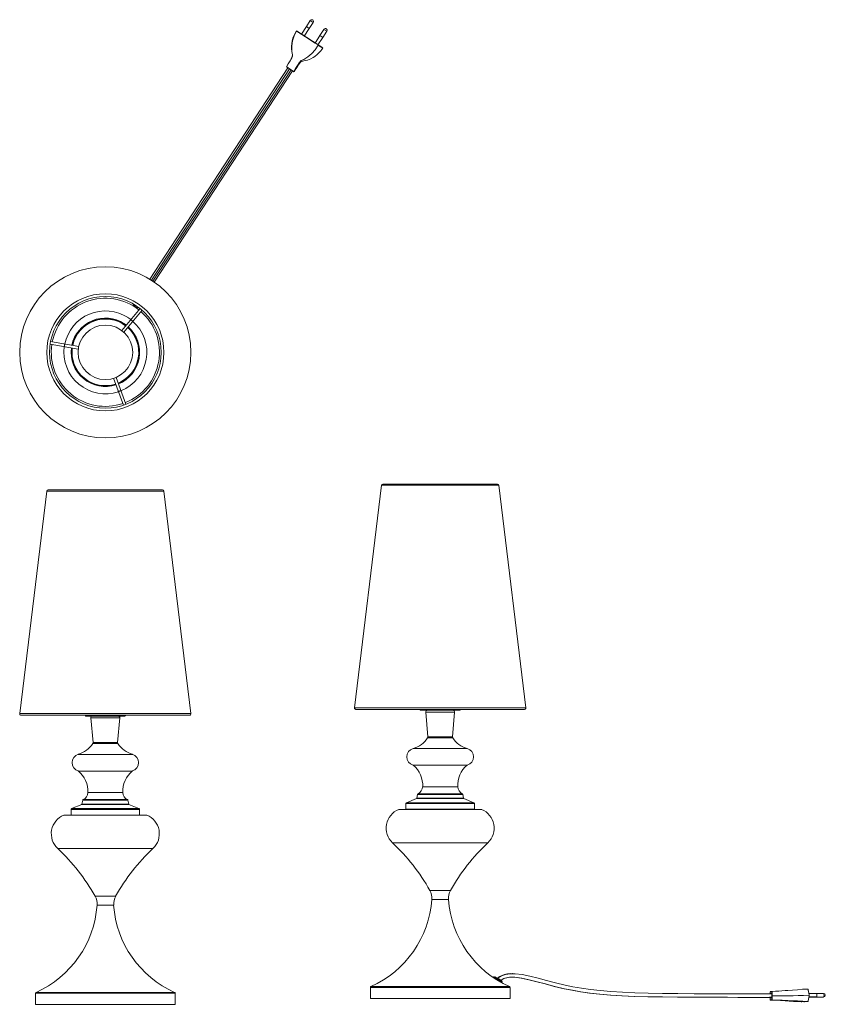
# Model space of a CAD drawing. Header units: millimetres. Extents: x -132 to 761, y -374 to 718.
import ezdxf

# ---------------------------------------------------------------- set-up
doc = ezdxf.new("R2010")
doc.units = ezdxf.units.MM

msp = doc.modelspace()

# ---------------------------------------------------------------- linework, layer by layer
at = {"color": 7, "linetype": 'Continuous', "lineweight": 15}
for p, q in [((185.6, 710.8), (180.1, 702.4)), ((190, 717.6), (185.6, 710.8)), ((188.8, 708.6), (185.6, 710.8)), ((188.8, 708.6), (193.3, 715.4)), ((192.6, 718.1), (192.7, 718)), ((174.6, 705.9), (174.2, 705.2)), ((174.8, 705.9), (203.7, 687)), ((174.8, 705.7), (174.8, 705.7)), ((183.3, 700.3), (188.8, 708.7)), ((200.7, 700.9), (195.2, 692.5)), ((205.1, 707.7), (200.6, 700.9)), ((200.6, 700.9), (203.9, 698.8)), ((203.9, 698.8), (208.3, 705.6)), ((207.7, 708.3), (207.8, 708.2)), ((198.4, 690.4), (203.9, 698.8)), ((165.2, 664.9), (11.9, 430.3)), ((16.9, 427), (170.3, 661.7)), ((163.5, 666.2), (163.5, 666.2)), ((171.9, 660.6), (163.5, 666.1)), ((171.8, 660.7), (171.8, 660.8)), ((173.7, 663.2), (172, 660.6)), ((1.1, 397.9), (-19.3, 373.4)), ((-17, 371.5), (3.4, 395.9)), ((-12.3, 387.7), (-9.2, 385.5)), ((-16.7, 381.1), (-14.3, 379.4)), ((-67, 355.8), (-98.3, 361.2)), ((-98.8, 358.3), (-67.5, 352.9)), ((-28.4, 320.4), (-17.4, 290.6)), ((-14.6, 291.6), (-25.6, 321.4)), ((269.1, 201.6), (239.1, -45.4)), ((397.6, 202.9), (270.6, 202.9)), ((429.1, -45.4), (399.1, 201.6)), ((-102.4, 195.2), (-132.4, -51.8)), ((26.1, 196.5), (-101, 196.5)), ((57.6, -51.8), (27.6, 195.2)), ((-131, -53.5), (56.1, -53.5)), ((-15.9, -54.5), (-58.9, -54.5)), ((240.6, -47.1), (427.6, -47.1)), ((355.6, -48.1), (312.6, -48.1)), ((318, -50.2), (320.5, -77.4)), ((347.6, -77.4), (350.1, -50.2)), ((-53.5, -56.6), (-51, -83.8)), ((-23.9, -83.8), (-21.4, -56.6)), ((304.1, -109.1), (364.1, -109.1)), ((-67.4, -115.5), (-7.4, -115.5)), ((309, -141.5), (308.1, -145.8)), ((360, -145.8), (359.2, -141.5)), ((-63.7, -152.6), (-74.8, -157.2)), ((-62.5, -147.9), (-63.4, -152.2)), ((-11.5, -152.2), (-12.3, -147.9)), ((-0.1, -157.2), (-11.2, -152.6)), ((296.1, -151.7), (296.1, -158)), ((307.8, -146.2), (296.7, -150.8)), ((371.4, -150.8), (360.3, -146.2)), ((372.1, -158), (372.1, -151.7)), ((-75.4, -158.1), (-75.4, -164.4)), ((0.6, -164.4), (0.6, -158.1)), ((380.1, -158.1), (288.1, -158.1)), ((8.6, -164.5), (-83.4, -164.5)), ((393, -344.5), (392.9, -344.7)), ((414.2, -340.4), (413.8, -340.4)), ((256.6, -355.7), (256.6, -368.1)), ((402.3, -350.5), (402.6, -349.9)), ((411.6, -368.1), (411.6, -355.7)), ((700.3, -360.4), (700.3, -360.4)), ((702.3, -360.2), (702.3, -360.2)), ((-114.9, -362.1), (-114.9, -374.5)), ((40.1, -374.5), (40.1, -362.1)), ((256.6, -368.1), (411.6, -368.1)), ((694.1, -366.8), (694.5, -366.8)), ((699.6, -366.7), (701.5, -366.7)), ((700.2, -366.8), (700.2, -369.6)), ((700.3, -369.7), (700.3, -369.7)), ((702.3, -369.5), (702.3, -369.5)), ((702.4, -364.9), (702.4, -364.9)), ((737.4, -371.7), (742.2, -371.2)), ((742.1, -371.2), (742.2, -371.2)), ((743.1, -366.3), (751.5, -366.3)), ((743.1, -366.7), (747.8, -366.7)), ((751.5, -362.5), (743.2, -362.5)), ((747.8, -366.7), (755.7, -366.7)), ((751.5, -366.4), (751.4, -366.3)), ((759.4, -362.4), (751.5, -362.4)), ((751.5, -366.3), (751.5, -366.3)), ((751.5, -366.4), (759.4, -366.4)), ((755.7, -366.7), (755.7, -366.7)), ((759.4, -366.4), (759.4, -366.4)), ((-114.9, -374.5), (40.1, -374.5)), ((734.7, -371.6), (735.3, -371.6)), ((737.4, -371.7), (737.4, -371.7))]:
    msp.add_line(p, q, dxfattribs=at)
at = {"color": 8, "linetype": 'Continuous', "lineweight": 15}
for p, q in [((193.3, 715.4), (190, 717.6)), ((208.3, 705.6), (205.1, 707.7)), ((13.7, 429.3), (166.9, 663.8)), ((15.3, 428.2), (168.6, 662.7)), ((-6.7, 402.4), (-7, 403.2)), ((269.1, 201.6), (399.1, 201.6)), ((-102.4, 195.2), (27.6, 195.2)), ((-132.4, -51.8), (57.6, -51.8)), ((239.1, -45.4), (429.1, -45.4)), ((350.1, -50.2), (318, -50.2)), ((-21.4, -56.6), (-53.5, -56.6)), ((-23.6, -85), (-51.3, -85)), ((-51, -83.8), (-23.9, -83.8)), ((347.9, -78.7), (320.2, -78.7)), ((320.5, -77.4), (347.6, -77.4)), ((-67.4, -97), (-7.4, -97)), ((304.1, -90.6), (364.1, -90.6)), ((-56.9, -139.5), (-17.9, -139.5)), ((359.2, -141.5), (309, -141.5)), ((309.5, -140.9), (358.6, -140.9)), ((314.6, -133.1), (353.6, -133.1)), ((-11.2, -152.6), (-63.7, -152.6)), ((-63.4, -152.2), (-11.5, -152.2)), ((-12.3, -147.9), (-62.5, -147.9)), ((-62, -147.2), (-12.9, -147.2)), ((372.1, -151.7), (296.1, -151.7)), ((296.7, -150.8), (371.4, -150.8)), ((360.3, -146.2), (307.8, -146.2)), ((308.1, -145.8), (360, -145.8)), ((0.6, -158.1), (-75.4, -158.1)), ((-74.8, -157.2), (-0.1, -157.2)), ((296.1, -158), (372.1, -158)), ((-75.4, -164.4), (0.6, -164.4)), ((387, -195.2), (281.1, -195.2)), ((15.5, -201.6), (-90.4, -201.6)), ((345.6, -248.1), (322.6, -248.1)), ((-25.9, -254.5), (-48.9, -254.5)), ((324.8, -258.1), (343.3, -258.1)), ((-46.7, -264.5), (-28.2, -264.5)), ((411.6, -355.7), (256.6, -355.7)), ((257.2, -354.8), (411, -354.8)), ((40.1, -362.1), (-114.9, -362.1)), ((-114.3, -361.2), (39.5, -361.2))]:
    msp.add_line(p, q, dxfattribs=at)
at = {"color": 7, "linetype": 'Continuous', "lineweight": 15, "flags": 128}
for points in [[(174.8, 705.7), (172, 700.4), (170.2, 694.8), (169.4, 689), (169.6, 683.1), (170.2, 679.5), (169.5, 675.9), (167.5, 672.7), (165.5, 669.5), (163.5, 666.2)], [(178.8, 703.1), (178.5, 703.3), (178, 703.7), (177, 704.3), (176.5, 704.7), (175, 705.6), (174.8, 705.7), (174.8, 705.7)], [(198.7, 690.1), (198.5, 690.2), (197.9, 690.7), (195.2, 692.4), (184.5, 699.4), (179.5, 702.7)], [(198.7, 690.1), (195.4, 685.1), (191.6, 680.8), (187.4, 677.2), (182.9, 674.4), (180, 673.1), (177.5, 670.7), (175.6, 667.4), (173.7, 664.1), (171.8, 660.8)], [(203.6, 686.9), (202.6, 687.6), (201, 688.6), (200.2, 689.2), (199.4, 689.7)], [(199.6, 689.6), (199.9, 689.4), (201, 688.6), (202.3, 687.8), (203.6, 686.9)], [(170.2, 679.9), (170.3, 679.1), (170.2, 677.8), (169.6, 675.9), (168.5, 674.2), (167.5, 672.7), (166.6, 671.2), (165.6, 669.7), (165.4, 669.2), (165.3, 669.1), (165.2, 669), (165.2, 669), (165.2, 669), (165.2, 668.9)], [(173.3, 662.6), (175.5, 665.9), (177, 668.3), (178, 669.7), (179.1, 671.1), (180.7, 672.1), (182.8, 672.6), (184.8, 673), (186.8, 673.6), (190.4, 675), (193.3, 676.6), (195, 677.7), (197.5, 679.6), (199.5, 681.5), (201.7, 683.8), (203.9, 686.9)], [(163.4, 666.2), (163.4, 666.2), (163.4, 666.2), (163.4, 666.2), (163.4, 666.2), (163.4, 666.2)], [(163.5, 666.2), (163.5, 666.2), (165, 665.2), (166.8, 664), (167.6, 663.5), (170.8, 661.4), (171.8, 660.7)], [(-9.5, 385.2), (-9.4, 385.3), (-9.3, 385.3), (-9.2, 385.2), (-9, 385.2), (-8.8, 385.1), (-8.7, 385), (-8.5, 384.9), (-8.2, 384.7), (-8, 384.6)], [(-8, 384.6), (-7.8, 384.4), (-7.7, 384.2), (-7.5, 384), (-7.4, 383.9), (-7.3, 383.7), (-7.2, 383.6), (-7.1, 383.5), (-7.1, 383.4), (-7.2, 383.3)], [(-82.6, 355.5), (-82.7, 355.5), (-82.7, 355.6), (-82.8, 355.7), (-82.8, 355.9), (-82.8, 356.1), (-82.8, 356.3), (-82.8, 356.5), (-82.8, 356.8), (-82.7, 357)], [(-82.7, 357), (-82.7, 357.3), (-82.6, 357.5), (-82.6, 357.8), (-82.5, 358), (-82.4, 358.1), (-82.3, 358.3), (-82.2, 358.4), (-82.1, 358.4), (-82.1, 358.4)], [(-21.5, 306.1), (-21.8, 306), (-22, 306), (-22.3, 305.9), (-22.5, 305.9), (-22.7, 305.9), (-22.8, 305.9), (-23, 305.9), (-23, 305.9), (-23.1, 306)], [(-20.3, 307), (-20.3, 306.9), (-20.3, 306.9), (-20.4, 306.8), (-20.5, 306.6), (-20.7, 306.5), (-20.9, 306.4), (-21.1, 306.3), (-21.3, 306.2), (-21.5, 306.1)], [(400.4, -343.6), (399.5, -344), (398.6, -344.7)], [(413.8, -344.5), (416.6, -344.5), (424.1, -345.4), (432.3, -347.1), (441.2, -349.4), (450.6, -351.9), (460.7, -354.6), (471.5, -357.1), (480.3, -358.9), (489.7, -360.5), (499.9, -362), (510.9, -363.2), (522.9, -364.2), (535.6, -365), (549.5, -365.6), (564.4, -366), (580.4, -366.3), (597.4, -366.5), (615.3, -366.7), (633.8, -366.7), (652.6, -366.7), (664.3, -366.8), (675.7, -366.8), (680.9, -366.8)], [(414.2, -340.5), (417.3, -340.5), (425.1, -341.4), (433.6, -343.2), (442.6, -345.5), (452, -348.1), (462, -350.7), (472.7, -353.2), (481.4, -355), (490.7, -356.6), (500.8, -358), (511.7, -359.2), (523.5, -360.2), (536.2, -361), (550, -361.6), (564.9, -362), (580.9, -362.3), (597.9, -362.5), (615.8, -362.7), (634.2, -362.7), (653, -362.7), (664.7, -362.8), (676.1, -362.8), (687.1, -362.8), (697.5, -362.8), (701.6, -362.8)], [(700.2, -360.5), (700.2, -361.2), (700.2, -362.8)], [(702.2, -364.9), (702.2, -364), (702.2, -362.5), (702.2, -360.3)], [(742.1, -357.5), (736.2, -357.8), (730.5, -358.2), (724.9, -358.6), (719.8, -359), (716.8, -359.3), (713.3, -359.5), (709.7, -359.7), (706, -360), (702.3, -360.2)], [(702.3, -360.2), (702.3, -360.2), (702.3, -360.3), (702.3, -362.5), (702.3, -364), (702.4, -364.9), (702.4, -364.9)], [(742.1, -357.5), (741.3, -357.5), (740.4, -357.6)], [(742.2, -357.8), (742.2, -357.6), (742.1, -357.5)], [(742.2, -357.6), (742.2, -357.6), (742.3, -357.7), (742.3, -357.9)], [(743.3, -363.6), (743, -362.2), (742.6, -360), (742.4, -358.9), (742.2, -357.8)], [(742.3, -357.9), (742.3, -357.8), (742.3, -357.8), (742.3, -357.8), (742.3, -357.8), (742.3, -357.8), (742.3, -357.8), (742.3, -357.8), (742.2, -357.8)], [(742.3, -357.9), (742.5, -359), (742.7, -360.1), (743.1, -362.3), (743.4, -363.7)], [(681.3, -366.8), (687.1, -366.8), (697.5, -366.8), (701.5, -366.8)], [(700.2, -369.6), (700.6, -369.6), (701.2, -369.5), (702.2, -369.4)], [(702.3, -369.5), (702.3, -369.5), (702.1, -369.5), (701.5, -369.6), (700.9, -369.6), (700.7, -369.7), (700.3, -369.7)], [(737.4, -371.7), (731.6, -371.5), (726.2, -371.2), (721.3, -370.9), (717, -370.6), (714.8, -370.4), (711.6, -370.2), (707.8, -370), (704.1, -369.9), (700.3, -369.7)], [(700.9, -366.8), (700.9, -366.9), (701.1, -367.2), (701.3, -367.2), (701.5, -366.8), (701.6, -366.6)], [(702.2, -369.4), (702.2, -367.7), (702.2, -367.2), (702.2, -364.9)], [(702.4, -364.9), (702.4, -365.1), (702.4, -367.2), (702.4, -367.7), (702.3, -369.5), (702.3, -369.5)], [(742.1, -371.2), (736.3, -371), (730.5, -370.7), (725, -370.5), (719.9, -370.3), (716.9, -370.2), (713.4, -370), (709.7, -369.8), (706, -369.7), (702.3, -369.5)], [(743.3, -364.9), (737.3, -364.8), (731.4, -364.8), (725.7, -364.9), (720.3, -364.9), (717.1, -364.9), (713.5, -364.9), (709.8, -364.9), (706.1, -364.9), (702.4, -364.9)], [(737.4, -371.7), (737.5, -371.7), (737.6, -371.7), (738.3, -371.6), (739.6, -371.5), (740.9, -371.4), (742.1, -371.2)], [(742.1, -371.2), (742.1, -371.2), (742.2, -371.2), (742.3, -371), (742.3, -370.9)], [(742.2, -371.2), (742.2, -371.2), (742.2, -371.2), (742.3, -371.1), (742.4, -370.9), (742.4, -370.8)], [(742.3, -370.9), (742.4, -370.5), (742.6, -368.8), (743, -366.8), (743.3, -364.9)], [(742.3, -370.9), (742.3, -370.9), (742.3, -370.9), (742.4, -370.9), (742.4, -370.9), (742.4, -370.8), (742.4, -370.8), (742.4, -370.8), (742.4, -370.8)], [(743.4, -364.8), (743.1, -366.8), (742.7, -368.7), (742.5, -370.4), (742.4, -370.8)], [(743.4, -363.7), (743.4, -363.6), (743.4, -363.6), (743.4, -363.6), (743.4, -363.6), (743.3, -363.6), (743.3, -363.6), (743.3, -363.6), (743.3, -363.6)], [(743.4, -364.8), (743.4, -364.8), (743.4, -364.8), (743.4, -364.8), (743.4, -364.9), (743.3, -364.9), (743.3, -364.9), (743.3, -364.9), (743.3, -364.9)], [(747.7, -366.7), (747.8, -366.7), (748, -366.6), (748, -366.3)], [(747.8, -366.7), (747.8, -366.7), (748, -366.5), (748, -366.3)], [(751.4, -362.5), (751.5, -362.4), (751.6, -362.6), (751.8, -363), (751.9, -363.6), (751.9, -364.4), (751.9, -365.1), (751.8, -365.8), (751.7, -366.2), (751.5, -366.4)], [(755.9, -366.7), (756.6, -366.5), (756.8, -366.4)]]:
    msp.add_lwpolyline(points, dxfattribs=at)
at = {"color": 8, "linetype": 'Continuous', "lineweight": 15, "flags": 128}
for points in [[(203.8, 686.8), (203.8, 686.8), (203.8, 686.8), (203.6, 686.9), (203.6, 686.9)], [(402.6, -349.9), (402.5, -349.8), (402.2, -349.4), (401.5, -348.9), (400.6, -348.3), (399.5, -347.6), (398.3, -346.9), (397.1, -346.2), (395.9, -345.6), (394.8, -345), (393.9, -344.7), (393.3, -344.5), (393, -344.5), (393, -344.5)], [(397.6, -345.5), (397.9, -345.2), (400.4, -343.6)], [(397.9, -345.6), (398.3, -345.2), (402.2, -342.7), (406.7, -341.2), (411.8, -340.5), (414.2, -340.5)], [(414.3, -344.5), (417, -344.5), (424.5, -345.4), (432.7, -347.1), (441.6, -349.4), (451, -351.9), (461.1, -354.6), (471.9, -357.1), (480.7, -358.9), (490.1, -360.5), (500.3, -362), (511.3, -363.2), (523.3, -364.2), (536, -365), (549.9, -365.6), (564.8, -366), (580.8, -366.3), (597.9, -366.5), (615.7, -366.7), (634.2, -366.7), (653, -366.7), (664.7, -366.8), (676.1, -366.8), (681.3, -366.8)], [(700.2, -360.5), (700.2, -361.5), (700.2, -362.8)], [(700.2, -366.8), (700.2, -367.4), (700.2, -368.7), (700.2, -369.6)], [(755.7, -366.7), (755.9, -366.6), (756, -366.4)]]:
    msp.add_lwpolyline(points, dxfattribs=at)
at = {"color": 7, "linetype": 'Continuous', "lineweight": 15}
for radius in [95, 95, 65, 62, 30.3]:
    msp.add_circle((-37.4, 349.2), radius, dxfattribs=at)
for centre, radius, start, end in [((191.6, 716.5), 1.9, 56.8424, 146.8424), ((191.7, 716.5), 1.9, 326.8424, 56.8424), ((201.8, 687.9), 32.6, 146.3883, 188.354), ((116.4, 613.2), 109.5, 57.7347, 57.8513), ((174.7, 705.8), 0.1, 56.8485, 146.3606), ((174.9, 705.7), 0.0907, 64.9607, 150.3968), ((229, 779.2), 91.1, 236.6411, 237.1144), ((178.9, 703.1), 0.0926, 65.4616, 156.104), ((180.4, 702.1), 1.07, 142.6362, 148.3176), ((206.7, 706.7), 1.9, 56.8424, 146.8424), ((206.8, 706.6), 1.9, 326.8424, 56.8424), ((199.8, 689.4), 1.34, 143.4944, 148.0176), ((261.7, 787.6), 116.1, 237.1375, 237.5158), ((199.3, 689.8), 0.09, 320.009, 47.4042), ((203.5, 687), 0.0902, 320.1716, 47.6961), ((203.7, 686.8), 0.1, 327.3502, 56.8424), ((163.5, 666.2), 0.0998, 148.0834, 236.7864), ((163.4, 666.2), 0.033, 37.0372, 58.7478), ((163.5, 666.2), 0.1, 147.0698, 236.8422), ((171.7, 660.8), 0.0964, 238.215, 325.4647), ((170.6, 658.7), 2.38, 52.4683, 58.8687), ((172, 660.7), 0.1, 236.8324, 327.0949), ((-37.4, 349.2), 60, 51.6696, 168.8051), ((-37.4, 349.2), 46, 56.8424, 168.3687), ((-37.4, 349.2), 60, 291.6696, 48.8051), ((-37.4, 349.2), 38, 56.8424, 167.9751), ((-37.4, 349.2), 37, 52.5608, 167.9139), ((-37.4, 349.2), 46, 292.106, 48.3687), ((-37.4, 349.2), 37, 292.5608, 47.9139), ((-37.4, 349.2), 38, 292.4996, 47.9751), ((-37.4, 349.2), 60, 171.6696, 288.8051), ((-37.4, 349.2), 46, 172.106, 288.3687), ((-37.4, 349.2), 38, 172.4996, 287.9751), ((-37.4, 349.2), 37, 172.5608, 287.9139), ((270.6, 201.4), 1.5, 90, 173.0749), ((397.6, 201.4), 1.5, 6.9251, 90), ((-101, 195), 1.5, 90, 173.0749), ((26.1, 195), 1.5, 6.9251, 90), ((-131, -52), 1.5, 173.0749, 270), ((-58.9, -53.5), 1, 180, 270), ((-51.5, -56.5), 2, 90, 185.2375), ((-23.4, -56.5), 2, 354.7625, 90), ((-15.9, -53.5), 1, 270, 360), ((56.1, -52), 1.5, 270, 6.9251), ((240.6, -45.6), 1.5, 173.0749, 270), ((312.6, -47.1), 1, 180, 270), ((320, -50.1), 2, 90, 185.2375), ((348.1, -50.1), 2, 354.7625, 90), ((355.6, -47.1), 1, 270, 360), ((427.6, -45.6), 1.5, 270, 6.9251), ((-75.2, -69.6), 28.4, 285.7663, 327.1098), ((-53, -84), 2, 327.1098, 5.2375), ((-21.9, -84), 2, 174.7625, 212.8902), ((0.3, -69.6), 28.4, 212.8902, 254.2337), ((296.3, -63.2), 28.4, 285.7663, 327.1098), ((318.5, -77.6), 2, 327.1098, 5.2375), ((349.6, -77.6), 2, 174.7625, 212.8902), ((371.8, -63.2), 28.4, 212.8902, 254.2337), ((-64.8, -106.2), 9.61, 105.7663, 254.2337), ((-10.1, -106.2), 9.61, 285.7663, 74.2337), ((306.7, -99.8), 9.61, 105.7663, 254.2337), ((361.4, -99.8), 9.61, 285.7663, 74.2337), ((285.8, -131.4), 28.9, 356.6384, 50.6204), ((382.4, -131.4), 28.9, 129.3796, 183.3616), ((-85.8, -137.8), 28.9, 356.6384, 50.6204), ((10.9, -137.8), 28.9, 129.3796, 183.3616), ((-66.3, -138.9), 9.38, 297.2301, 356.6384), ((-8.6, -138.9), 9.38, 183.3616, 242.7699), ((309.9, -141.7), 1, 117.2301, 168.6901), ((305.2, -132.5), 9.38, 297.2301, 356.6384), ((362.9, -132.5), 9.38, 183.3616, 242.7699), ((358.2, -141.7), 1, 11.3099, 62.7699), ((-63.9, -152.1), 0.5, 292.6199, 348.6901), ((-61.6, -148.1), 1, 117.2301, 168.6901), ((-13.3, -148.1), 1, 11.3099, 62.7699), ((-11, -152.1), 0.5, 191.3099, 247.3801), ((297.1, -151.7), 1, 112.6199, 180), ((307.6, -145.7), 0.5, 292.6199, 348.6901), ((360.5, -145.7), 0.5, 191.3099, 247.3801), ((371.1, -151.7), 1, 0, 67.3801), ((-74.4, -158.1), 1, 112.6199, 180), ((-0.4, -158.1), 1, 0, 67.3801), ((296.5, -178.9), 22.4, 112.0467, 226.8683), ((296.2, -158), 0.1, 180, 270), ((372, -158), 0.1, 270, 0), ((371.6, -178.9), 22.4, 313.1317, 67.9533), ((-75, -185.2), 22.4, 112.0467, 226.8683), ((-75.3, -164.4), 0.1, 180, 270), ((0.5, -164.4), 0.1, 270, 360), ((0.1, -185.2), 22.4, 313.1317, 67.9533), ((130.7, -355.8), 220.1, 29.3205, 46.8683), ((537.4, -355.8), 220.1, 133.1317, 150.6795), ((-240.8, -362.2), 220.1, 29.3205, 46.8683), ((165.9, -362.2), 220.1, 133.1317, 150.6795), ((307, -256.8), 17.9, 356.0402, 29.3205), ((361.2, -256.8), 17.9, 150.6795, 183.9598), ((-64.5, -263.2), 17.9, 356.0402, 29.3205), ((-10.3, -263.2), 17.9, 150.6795, 183.9598), ((210.5, -250.1), 114.6, 294.0229, 356.0402), ((457.6, -250.1), 114.6, 183.9598, 245.9771), ((-161, -256.5), 114.6, 294.0229, 356.0402), ((86.1, -256.5), 114.6, 183.9598, 245.9771), ((394, -345), 1.08, 65.5032, 152.2018), ((386.3, -367.6), 24.9, 51.0484, 70.439), ((412, -362.8), 22.4, 85.1994, 120.9957), ((412.6, -364.2), 19.8, 85.2998, 124.3164), ((410.1, -358.6), 13.8, 98.5778, 128.5646), ((401.6, -349.4), 1.14, 331.4904, 54.2215), ((413.3, -367.3), 22.9, 87.5838, 103.3399), ((257.6, -355.7), 1, 114.0229, 180), ((410.6, -355.7), 1, 360, 65.9771), ((709.4, -435.7), 75.8, 95.4604, 96.9901), ((700.3, -360.5), 0.0785, 90.7489, 194.1125), ((713.9, -474.8), 115.2, 95.7619, 96.7811), ((702.3, -360.3), 0.126, 95.6166, 169.2669), ((742.1, -357.6), 0.0993, 359.6228, 92.808), ((-113.9, -362.1), 1, 114.0229, 180), ((39.1, -362.1), 1, 0, 65.9771), ((700.3, -369.6), 0.0822, 165.9688, 266.0414), ((702.2, -362.9), 1.39, 135.6734, 174.8075), ((700.1, -363), 1.52, 355.6647, 46.7033), ((702.3, -367), 2.16, 89.3123, 92.4588), ((702.3, -369.4), 0.125, 192.3475, 266.2558), ((739.4, -364.2), 3.97, 350.9271, 9.5974), ((739.7, -364.2), 3.7, 351.2451, 9.2682), ((747.8, -364.4), 4.14, 332.4121, 27.8339), ((759.4, -364.4), 1.95, 276.2184, 89.4725)]:
    msp.add_arc(centre, radius, start, end, dxfattribs=at)
at = {"color": 8, "linetype": 'Continuous', "lineweight": 15}
for centre, radius, start, end in [((-1.1, 404.8), 6.07, 203.6413, 278.6177), ((-0.9, 405.2), 5.13, 218.1666, 255.5181), ((-37.4, 349.2), 37.4, 52.5369, 167.9378), ((-37.4, 349.2), 37.4, 292.5369, 47.9378), ((-37.4, 349.2), 37.4, 172.5369, 287.9378), ((755.7, -364.4), 4.21, 332.4121, 27.8339)]:
    msp.add_arc(centre, radius, start, end, dxfattribs=at)

doc.saveas('drawing.dxf')
